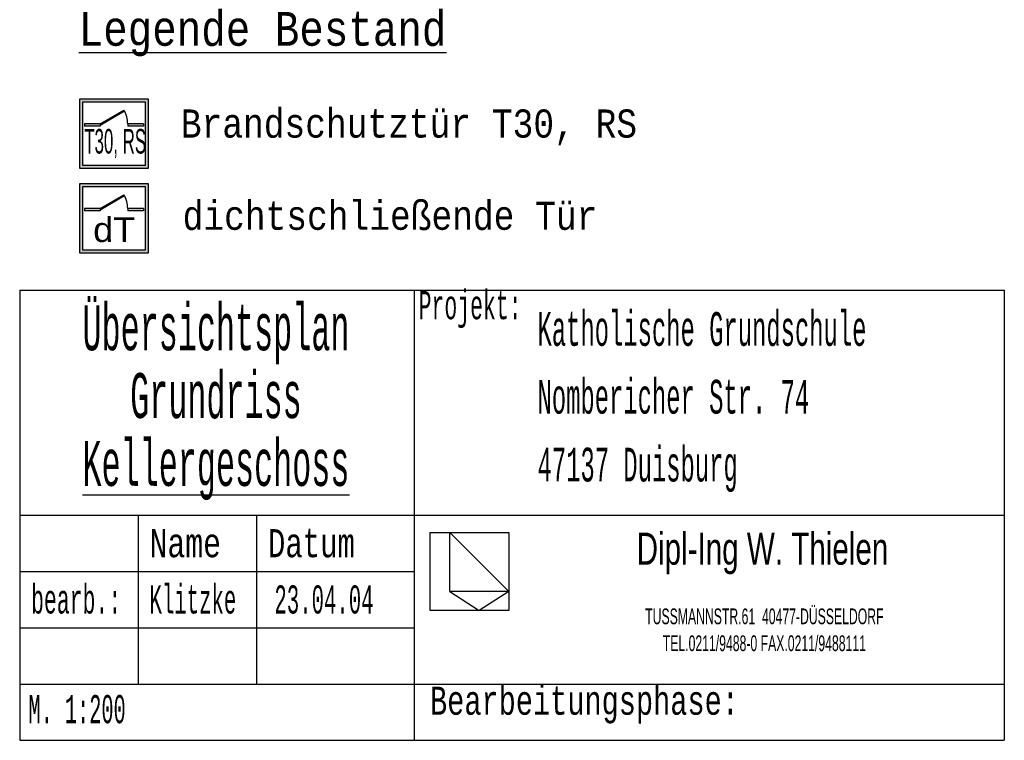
# Model space of a CAD drawing. Header units: metres. Extents: x -10.5 to 20.8, y -9 to 19.2.
# Tile 5 of 23: x -5.3581 to -5.2706, y -5.0678 to -5.0038. Entities that reach past the tile are written whole.
import ezdxf

# ---------------------------------------------------------------- set-up
doc = ezdxf.new("R2010")
doc.units = ezdxf.units.M
doc.linetypes.add('AUSGEZOGEN', pattern=[0])
doc.layers.add('XR$4$STANDARD', color=7, linetype='Continuous', lineweight=25)
doc.layers.add('XR$4$WAENDE', color=7, linetype='Continuous', lineweight=13)
doc.styles.add('ARIAL', font='ARIAL.TTF')
doc.styles.add('LUCIDACONSOLE', font='LUCON.TTF')

msp = doc.modelspace()

# ---------------------------------------------------------------- hatches: boundary and pattern name
at = {"layer": 'XR$4$STANDARD', "linetype": 'AUSGEZOGEN', "lineweight": 140}
h = msp.add_hatch(color=0, dxfattribs=at)
h.paths.add_polyline_path([(-5.346661, -5.010881), (-5.352786, -5.010881), (-5.352786, -5.017006), (-5.346661, -5.017006)])
h.paths.add_polyline_path([(-5.352523, -5.011144), (-5.346923, -5.011144), (-5.346923, -5.016744), (-5.352523, -5.016744)], flags=16)
for points in [[(-5.350948, -5.013069), (-5.350948, -5.013179), (-5.348779, -5.011927), (-5.348826, -5.011844)], [(-5.350948, -5.013288), (-5.350948, -5.013069), (-5.352348, -5.013069), (-5.352348, -5.013288)], [(-5.347098, -5.013288), (-5.347098, -5.013069), (-5.348498, -5.013069), (-5.348498, -5.013288)], [(-5.350948, -5.020593), (-5.350948, -5.020703), (-5.348779, -5.01945), (-5.348826, -5.019368)], [(-5.350948, -5.020811), (-5.350948, -5.020593), (-5.352348, -5.020593), (-5.352348, -5.020811)], [(-5.347098, -5.020811), (-5.347098, -5.020593), (-5.348498, -5.020593), (-5.348498, -5.020811)]]:
    msp.add_hatch(color=0, dxfattribs=at).paths.add_polyline_path(points)
h = msp.add_hatch(color=0, dxfattribs=at)
h.paths.add_polyline_path([(-5.346661, -5.018405), (-5.352786, -5.018405), (-5.352786, -5.02453), (-5.346661, -5.02453)])
h.paths.add_polyline_path([(-5.352523, -5.018668), (-5.346923, -5.018668), (-5.346923, -5.024268), (-5.352523, -5.024268)], flags=16)

# ---------------------------------------------------------------- linework, layer by layer
at = {"layer": 'XR$4$STANDARD', "color": 0, "linetype": 'AUSGEZOGEN', "lineweight": 25}
for p, q in [((-5.346661, -5.010881), (-5.352786, -5.010881)), ((-5.352786, -5.010881), (-5.352786, -5.017006)), ((-5.346661, -5.017006), (-5.346661, -5.010881)), ((-5.346923, -5.011144), (-5.352523, -5.011144)), ((-5.352523, -5.011144), (-5.352523, -5.016744)), ((-5.346923, -5.016744), (-5.346923, -5.011144)), ((-5.352786, -5.017006), (-5.346661, -5.017006)), ((-5.352523, -5.016744), (-5.346923, -5.016744)), ((-5.346661, -5.018405), (-5.352786, -5.018405)), ((-5.352786, -5.018405), (-5.352786, -5.02453)), ((-5.346923, -5.018668), (-5.352523, -5.018668)), ((-5.352523, -5.018668), (-5.352523, -5.024268)), ((-5.346923, -5.024268), (-5.346923, -5.018668)), ((-5.346661, -5.02453), (-5.346661, -5.018405)), ((-5.352786, -5.02453), (-5.346661, -5.02453)), ((-5.352523, -5.024268), (-5.346923, -5.024268)), ((-5.358095, -5.027836), (-5.270595, -5.027836)), ((-5.323046, -5.027836), (-5.323046, -5.067836)), ((-5.358095, -5.047836), (-5.270595, -5.047836)), ((-5.34757, -5.047836), (-5.34757, -5.062836)), ((-5.337044, -5.047836), (-5.337044, -5.062836)), ((-5.32163, -5.049382), (-5.32163, -5.049382)), ((-5.32163, -5.049382), (-5.32163, -5.049382)), ((-5.32163, -5.049382), (-5.314631, -5.049382)), ((-5.32163, -5.056291), (-5.32163, -5.049382)), ((-5.314631, -5.049382), (-5.314631, -5.049382)), ((-5.314631, -5.049382), (-5.314631, -5.049382)), ((-5.314631, -5.049382), (-5.314631, -5.056291)), ((-5.358095, -5.052836), (-5.323046, -5.052836)), ((-5.314631, -5.056291), (-5.32163, -5.056291)), ((-5.358095, -5.057836), (-5.323046, -5.057836)), ((-5.358095, -5.062836), (-5.270595, -5.062836))]:
    msp.add_line(p, q, dxfattribs=at)
at = {"layer": 'XR$4$STANDARD', "color": 1, "linetype": 'AUSGEZOGEN', "lineweight": 25}
for p, q in [((-5.350948, -5.013069), (-5.348826, -5.011844)), ((-5.350948, -5.013179), (-5.348779, -5.011927)), ((-5.350948, -5.013069), (-5.352348, -5.013069)), ((-5.352348, -5.013069), (-5.352348, -5.013288)), ((-5.350948, -5.013288), (-5.352348, -5.013288)), ((-5.350948, -5.013069), (-5.350948, -5.013288)), ((-5.347098, -5.013069), (-5.348498, -5.013069)), ((-5.348498, -5.013069), (-5.348498, -5.013288)), ((-5.347098, -5.013288), (-5.348498, -5.013288)), ((-5.347098, -5.013069), (-5.347098, -5.013288)), ((-5.350948, -5.020593), (-5.348826, -5.019368)), ((-5.350948, -5.020703), (-5.348779, -5.01945)), ((-5.350948, -5.020593), (-5.352348, -5.020593)), ((-5.352348, -5.020593), (-5.352348, -5.020811)), ((-5.350948, -5.020593), (-5.350948, -5.020811)), ((-5.347098, -5.020593), (-5.348498, -5.020593)), ((-5.348498, -5.020593), (-5.348498, -5.020811)), ((-5.347098, -5.020593), (-5.347098, -5.020811)), ((-5.350948, -5.020811), (-5.352348, -5.020811)), ((-5.347098, -5.020811), (-5.348498, -5.020811)), ((-5.358095, -5.027836), (-5.358095, -5.067836)), ((-5.270595, -5.027836), (-5.270595, -5.067836)), ((-5.319881, -5.054628), (-5.319881, -5.049382)), ((-5.319881, -5.054628), (-5.317256, -5.056291)), ((-5.358095, -5.067836), (-5.270595, -5.067836))]:
    msp.add_line(p, q, dxfattribs=at)
at = {"layer": 'XR$4$STANDARD', "color": 2, "linetype": 'AUSGEZOGEN', "lineweight": 25}
for p, q in [((-5.319881, -5.049382), (-5.314631, -5.054628)), ((-5.314631, -5.054628), (-5.319881, -5.054628)), ((-5.314631, -5.054628), (-5.317256, -5.056291))]:
    msp.add_line(p, q, dxfattribs=at)
at = {"layer": 'XR$4$STANDARD', "color": 1, "linetype": 'AUSGEZOGEN', "lineweight": 25}
for centre in [(-5.350948, -5.013069), (-5.350948, -5.020593)]:
    msp.add_arc(centre, 0.00245, 0, 30, dxfattribs=at)

# ---------------------------------------------------------------- texts
at = {"layer": 'XR$4$STANDARD', "color": 0, "linetype": 'AUSGEZOGEN', "lineweight": 25, "attachment_point": 7}
for s, insert, char_height, width, style in [('{\\L\\fLucida Console|i0|b0;\\H0.003000;\\W0.857143;\\C7;Legende Bestand\\l}\\P', (-5.352854, -5.007077), 0.003, 0.03860463, 'LUCIDACONSOLE'), ('\\W0.87;Brandschutztür\\~T30,\\~RS', (-5.343776, -5.014968), 0.0025, 0.0466602, 'LUCIDACONSOLE'), ('\\W0.49;T30,\\~RS', (-5.352356, -5.016119), 0.0021875, 0.0059275, 'ARIAL'), ('\\W0.87;dichtschließende\\~Tür', (-5.343617, -5.022539), 0.0025, 0.04251628, 'LUCIDACONSOLE'), ('\\W1.05;dT', (-5.351565, -5.023599), 0.0021875, 0.0047225, 'ARIAL'), ('\\W0.54;Projekt:', (-5.322643, -5.031216), 0.0025, 0.01034247, 'LUCIDACONSOLE'), ('\\W0.75;Name', (-5.346558, -5.05161), 0.0025, 0.00769949, 'LUCIDACONSOLE'), ('\\W0.73;Datum', (-5.336032, -5.05161), 0.0025, 0.00937038, 'LUCIDACONSOLE'), ('\\W0.54;bearb.:', (-5.357083, -5.05661), 0.0025, 0.00913685, 'LUCIDACONSOLE'), ('\\W0.52;Klitzke', (-5.346558, -5.05661), 0.0025, 0.00910937, 'LUCIDACONSOLE'), ('\\W0.52;23.04.04', (-5.33546, -5.05661), 0.0025, 0.01031387, 'LUCIDACONSOLE'), ('\\W0.51;M.\\~1:200', (-5.357317, -5.066353), 0.0025, 0.01030795, 'LUCIDACONSOLE'), ('\\W0.72;Bearbeitungsphase:', (-5.32163, -5.066353), 0.0025, 0.03135593, 'LUCIDACONSOLE')]:
    msp.add_mtext(s, dxfattribs=dict(at, insert=insert, char_height=char_height, width=width, style=style))
at = {"layer": 'XR$4$STANDARD', "color": 0, "linetype": 'AUSGEZOGEN', "lineweight": 25, "insert": (-5.340654, -5.029186), "char_height": 0.004, "width": 0.02809099, "attachment_point": 2, "line_spacing_factor": 0.903614, "style": 'LUCIDACONSOLE'}
msp.add_mtext('{\\fLucida Console|i0|b0;\\H0.004000;\\W0.500000;\\C7;Übersichtsplan}\\P{\\fLucida Console|i0|b0;\\H0.004000;\\W0.500000;\\C7;Grundriss}\\P{\\L\\fLucida Console|i0|b0;\\H0.004000;\\W0.500000;\\C7;Kellergeschoss\\l}\\P', dxfattribs=at)
at = {"layer": 'XR$4$STANDARD', "color": 4, "linetype": 'AUSGEZOGEN', "lineweight": 25, "insert": (-5.292085, -5.05124), "char_height": 0.00285, "width": 0.0344449, "attachment_point": 5}
msp.add_mtext('\\W0.69;Dipl-Ing\\~W.\\~Thielen', dxfattribs=at)
at = {"layer": 'XR$4$STANDARD', "color": 4, "linetype": 'AUSGEZOGEN', "lineweight": 25, "insert": (-5.291918, -5.056125), "char_height": 0.0014, "width": 0.02707253, "attachment_point": 2, "line_spacing_factor": 1.024096}
msp.add_mtext('\\W0.58;TUSSMANNSTR.61\\~\\~40477-DÜSSELDORF\\PTEL.0211/9488-0\\~FAX.0211/9488111', dxfattribs=at)
at = {"layer": 'XR$4$WAENDE', "color": 0, "linetype": 'AUSGEZOGEN', "lineweight": 25, "insert": (-5.312077, -5.029792), "char_height": 0.003, "width": 0.03411183, "attachment_point": 1, "line_spacing_factor": 1.204819, "style": 'LUCIDACONSOLE'}
msp.add_mtext('{\\fLucida Console|i0|b0;\\H0.003000;\\W0.500000;\\C7;Katholische Grundschule}\\P{\\fLucida Console|i0|b0;\\H0.003000;\\W0.500000;\\C7;Nombericher Str. 74}\\P{\\fLucida Console|i0|b0;\\H0.003000;\\W0.500000;\\C7;47137 Duisburg}\\P', dxfattribs=at)

doc.saveas('drawing.dxf')
